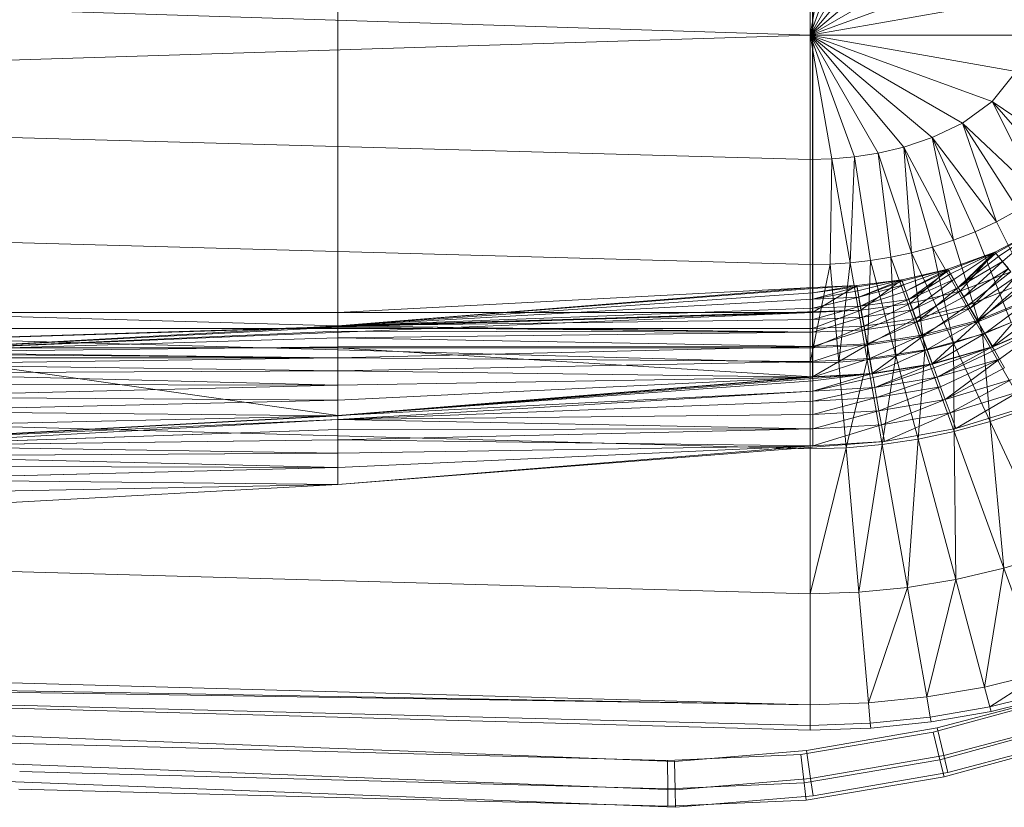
# Model space of a CAD drawing. Header units: metres. Extents: x 391.1 to 430.4, y 12.7 to 28.4.
# Tile 112 of 168: x 407.697 to 407.935, y 26.266 to 26.456. Entities that reach past the tile are written whole.
import ezdxf

# ---------------------------------------------------------------- set-up
doc = ezdxf.new("R2010")
doc.units = ezdxf.units.M
doc.layers.add('A-DETL-____-MBND', color=7, linetype='Continuous', lineweight=18)

# ---------------------------------------------------------------- blocks, each defined once
blk = doc.blocks.new('Family - Inodor PB-155487-02_PCI_P0')
at = {"layer": 'A-DETL-____-MBND', "color": 253, "true_color": 0xaaaaaa}
for p, q in [((0.39665, 0.26697), (0.39665, 0.13288)), ((0.39665, 0.26697), (0.39665, 0.13288)), ((0.39665, 0.13288), (0.39665, 0.26697)), ((0.39665, 0.13288), (0.39665, 0.26697)), ((0.51154, 0.26697), (0.51154, 0.13288)), ((0.51154, 0.13288), (0.51154, 0.26697)), ((0.5116, 0.13894), (0.5116, 0.2609)), ((0.5116, 0.13894), (0.5116, 0.2609)), ((0.51095, 0.19991), (0.51095, 0.22997)), ((0.51623, 0.22982), (0.51095, 0.19991)), ((0.52166, 0.22933), (0.51095, 0.19991)), ((0.52742, 0.22843), (0.51095, 0.19991)), ((0.53366, 0.22697), (0.51095, 0.19991)), ((0.54048, 0.22469), (0.51095, 0.19991)), ((0.54779, 0.22118), (0.51095, 0.19991)), ((0.51095, 0.19991), (0.00127, 0.2159)), ((0.55503, 0.21596), (0.51095, 0.19991)), ((0.5608, 0.2087), (0.51095, 0.19991)), ((0.51095, 0.19991), (0.00127, 0.18393)), ((0.56308, 0.19991), (0.51095, 0.19991)), ((0.5608, 0.19112), (0.51095, 0.19991)), ((0.55503, 0.18387), (0.51095, 0.19991)), ((0.51095, 0.19991), (0.51095, 0.16986)), ((0.54779, 0.17865), (0.51095, 0.19991)), ((0.54048, 0.17514), (0.51095, 0.19991)), ((0.53366, 0.17286), (0.51095, 0.19991)), ((0.52742, 0.17139), (0.51095, 0.19991)), ((0.52166, 0.1705), (0.51095, 0.19991)), ((0.51623, 0.17001), (0.51095, 0.19991)), ((0.5608, 0.19112), (0.55503, 0.18387)), ((0.51095, 0.16986), (0.00127, 0.18393)), ((0.55503, 0.18387), (0.54779, 0.17865)), ((0.57592, 0.16962), (0.55503, 0.18387)), ((0.55503, 0.18387), (0.56637, 0.16111)), ((0.5713, 0.16507), (0.55503, 0.18387)), ((0.54779, 0.17865), (0.54048, 0.17514)), ((0.56637, 0.16111), (0.54779, 0.17865)), ((0.54779, 0.17865), (0.55607, 0.1548)), ((0.56126, 0.1577), (0.54779, 0.17865)), ((0.54048, 0.17514), (0.53366, 0.17286)), ((0.55607, 0.1548), (0.54048, 0.17514)), ((0.54048, 0.17514), (0.54568, 0.15031)), ((0.55086, 0.15235), (0.54048, 0.17514)), ((0.53366, 0.17286), (0.52742, 0.17139)), ((0.54568, 0.15031), (0.53366, 0.17286)), ((0.53366, 0.17286), (0.53549, 0.14729)), ((0.54056, 0.14864), (0.53366, 0.17286)), ((0.51623, 0.17001), (0.51095, 0.16986)), ((0.51095, 0.16986), (0.51095, 0.14444)), ((0.51623, 0.17001), (0.5158, 0.14455)), ((0.52166, 0.1705), (0.51623, 0.17001)), ((0.52066, 0.14488), (0.51623, 0.17001)), ((0.52166, 0.1705), (0.52066, 0.14488)), ((0.52742, 0.17139), (0.52166, 0.1705)), ((0.52555, 0.14543), (0.52166, 0.1705)), ((0.53549, 0.14729), (0.52742, 0.17139)), ((0.52742, 0.17139), (0.53049, 0.14623)), ((0.51095, 0.14444), (0.00127, 0.15852)), ((0.56126, 0.1577), (0.55607, 0.1548)), ((0.55607, 0.1548), (0.55086, 0.15235)), ((0.56699, 0.15344), (0.55567, 0.14741)), ((0.55567, 0.14741), (0.56699, 0.15344)), ((0.55567, 0.14741), (0.56699, 0.15344)), ((0.55567, 0.14741), (0.56699, 0.15344)), ((0.55587, 0.14717), (0.56699, 0.15344)), ((0.55587, 0.14717), (0.56699, 0.15344)), ((0.55607, 0.1548), (0.56654, 0.13366)), ((0.5565, 0.14641), (0.56699, 0.15344)), ((0.5565, 0.14641), (0.56699, 0.15344)), ((0.55753, 0.14519), (0.56699, 0.15344)), ((0.55753, 0.14519), (0.56699, 0.15344)), ((0.54568, 0.15031), (0.54056, 0.14864)), ((0.55086, 0.15235), (0.54568, 0.15031)), ((0.54568, 0.15031), (0.55265, 0.12769)), ((0.55086, 0.15235), (0.55962, 0.13041)), ((0.54056, 0.14864), (0.53549, 0.14729)), ((0.55265, 0.12769), (0.54056, 0.14864)), ((0.54056, 0.14864), (0.54567, 0.12547)), ((0.52555, 0.14543), (0.52066, 0.14488)), ((0.52555, 0.14543), (0.52479, 0.12141)), ((0.53049, 0.14623), (0.52555, 0.14543)), ((0.53173, 0.12235), (0.52555, 0.14543)), ((0.53549, 0.14729), (0.53049, 0.14623)), ((0.53869, 0.1237), (0.53049, 0.14623)), ((0.53049, 0.14623), (0.53173, 0.12235)), ((0.54567, 0.12547), (0.53549, 0.14729)), ((0.53549, 0.14729), (0.53869, 0.1237)), ((0.55567, 0.14741), (0.54428, 0.14332)), ((0.54428, 0.14332), (0.55567, 0.14741)), ((0.54428, 0.14332), (0.55567, 0.14741)), ((0.54428, 0.14332), (0.55567, 0.14741)), ((0.54444, 0.14305), (0.55567, 0.14741)), ((0.54444, 0.14305), (0.55567, 0.14741)), ((0.54493, 0.1422), (0.55567, 0.14741)), ((0.54493, 0.1422), (0.55567, 0.14741)), ((0.54573, 0.14081), (0.55567, 0.14741)), ((0.54573, 0.14081), (0.55567, 0.14741)), ((0.54681, 0.13893), (0.55567, 0.14741)), ((0.54681, 0.13893), (0.55567, 0.14741)), ((0.55587, 0.14717), (0.54681, 0.13893)), ((0.54681, 0.13893), (0.55587, 0.14717)), ((0.5565, 0.14641), (0.54681, 0.13893)), ((0.54681, 0.13893), (0.5565, 0.14641)), ((0.54726, 0.13804), (0.55567, 0.14741)), ((0.54726, 0.13804), (0.55567, 0.14741)), ((0.55587, 0.14717), (0.55567, 0.14741)), ((0.55587, 0.14717), (0.55567, 0.14741)), ((0.55952, 0.14272), (0.55567, 0.14741)), ((0.55952, 0.14272), (0.55567, 0.14741)), ((0.5565, 0.14641), (0.55587, 0.14717)), ((0.5565, 0.14641), (0.55587, 0.14717)), ((0.55753, 0.14519), (0.5565, 0.14641)), ((0.55753, 0.14519), (0.5565, 0.14641)), ((0.5158, 0.14455), (0.51095, 0.14444)), ((0.5158, 0.14455), (0.51095, 0.12067)), ((0.51095, 0.12067), (0.51095, 0.14444)), ((0.52066, 0.14488), (0.5158, 0.14455)), ((0.51787, 0.12085), (0.5158, 0.14455)), ((0.52066, 0.14488), (0.51787, 0.12085)), ((0.52479, 0.12141), (0.52066, 0.14488)), ((0.53313, 0.14076), (0.54428, 0.14332)), ((0.53313, 0.14076), (0.54428, 0.14332)), ((0.53313, 0.14076), (0.54428, 0.14332)), ((0.53313, 0.14076), (0.54428, 0.14332)), ((0.53324, 0.14047), (0.54428, 0.14332)), ((0.53324, 0.14047), (0.54428, 0.14332)), ((0.53358, 0.13955), (0.54428, 0.14332)), ((0.53358, 0.13955), (0.54428, 0.14332)), ((0.53412, 0.13804), (0.54428, 0.14332)), ((0.53412, 0.13804), (0.54428, 0.14332)), ((0.54444, 0.14305), (0.53412, 0.13804)), ((0.53412, 0.13804), (0.54444, 0.14305)), ((0.53487, 0.136), (0.54444, 0.14305)), ((0.53487, 0.136), (0.54444, 0.14305)), ((0.53515, 0.13505), (0.54428, 0.14332)), ((0.53515, 0.13505), (0.54428, 0.14332)), ((0.54444, 0.14305), (0.54428, 0.14332)), ((0.54444, 0.14305), (0.54428, 0.14332)), ((0.54726, 0.13804), (0.54428, 0.14332)), ((0.54726, 0.13804), (0.54428, 0.14332)), ((0.54493, 0.1422), (0.54444, 0.14305)), ((0.54493, 0.1422), (0.54444, 0.14305)), ((0.55753, 0.14519), (0.54681, 0.13893)), ((0.54681, 0.13893), (0.55753, 0.14519)), ((0.54815, 0.13662), (0.55753, 0.14519)), ((0.54815, 0.13662), (0.55753, 0.14519)), ((0.55892, 0.14353), (0.54815, 0.13662)), ((0.54815, 0.13662), (0.55892, 0.14353)), ((0.5497, 0.13393), (0.55892, 0.14353)), ((0.5497, 0.13393), (0.55892, 0.14353)), ((0.55892, 0.14353), (0.55753, 0.14519)), ((0.55892, 0.14353), (0.55753, 0.14519)), ((0.53313, 0.14076), (0.52228, 0.13938)), ((0.52228, 0.13938), (0.53313, 0.14076)), ((0.52228, 0.13938), (0.53313, 0.14076)), ((0.52228, 0.13938), (0.53313, 0.14076)), ((0.52233, 0.13907), (0.53313, 0.14076)), ((0.52233, 0.13907), (0.53313, 0.14076)), ((0.5225, 0.13811), (0.53313, 0.14076)), ((0.5225, 0.13811), (0.53313, 0.14076)), ((0.52278, 0.13653), (0.53313, 0.14076)), ((0.52278, 0.13653), (0.53313, 0.14076)), ((0.52327, 0.1334), (0.53313, 0.14076)), ((0.52327, 0.1334), (0.53313, 0.14076)), ((0.53324, 0.14047), (0.53313, 0.14076)), ((0.53324, 0.14047), (0.53313, 0.14076)), ((0.53515, 0.13505), (0.53313, 0.14076)), ((0.53515, 0.13505), (0.53313, 0.14076)), ((0.54493, 0.1422), (0.53487, 0.136)), ((0.53487, 0.136), (0.54493, 0.1422)), ((0.54573, 0.14081), (0.53487, 0.136)), ((0.53487, 0.136), (0.54573, 0.14081)), ((0.53578, 0.13349), (0.54573, 0.14081)), ((0.53578, 0.13349), (0.54573, 0.14081)), ((0.54573, 0.14081), (0.54493, 0.1422)), ((0.54573, 0.14081), (0.54493, 0.1422)), ((0.54681, 0.13893), (0.54573, 0.14081)), ((0.54681, 0.13893), (0.54573, 0.14081)), ((0.54726, 0.13804), (0.55952, 0.14272)), ((0.54726, 0.13804), (0.55952, 0.14272)), ((0.55952, 0.14272), (0.54726, 0.13804)), ((0.54921, 0.13467), (0.55952, 0.14272)), ((0.54921, 0.13467), (0.55952, 0.14272)), ((0.56065, 0.14147), (0.5497, 0.13393)), ((0.5497, 0.13393), (0.56065, 0.14147)), ((0.55142, 0.13096), (0.56065, 0.14147)), ((0.55142, 0.13096), (0.56065, 0.14147)), ((0.39665, 0.13288), (0.5116, 0.13894)), ((0.5116, 0.13894), (0.39665, 0.1296)), ((0.39665, 0.13288), (0.5116, 0.13894)), ((0.39665, 0.1296), (0.5116, 0.13894)), ((0.39665, 0.1296), (0.5116, 0.13894)), ((0.39665, 0.13288), (0.5116, 0.13894)), ((0.39665, 0.13288), (0.5116, 0.13894)), ((0.5116, 0.13863), (0.39665, 0.1296)), ((0.39665, 0.1296), (0.5116, 0.13863)), ((0.51154, 0.13288), (0.52228, 0.13938)), ((0.51154, 0.13288), (0.52228, 0.13938)), ((0.5116, 0.13894), (0.51154, 0.13288)), ((0.51154, 0.13288), (0.5116, 0.13894)), ((0.51154, 0.13288), (0.5116, 0.13894)), ((0.5116, 0.13894), (0.52228, 0.13938)), ((0.5116, 0.13765), (0.52228, 0.13938)), ((0.5116, 0.13863), (0.52228, 0.13938)), ((0.5116, 0.13894), (0.52228, 0.13938)), ((0.5116, 0.13765), (0.52228, 0.13938)), ((0.5116, 0.13863), (0.52228, 0.13938)), ((0.5116, 0.13894), (0.52228, 0.13938)), ((0.5116, 0.13894), (0.52228, 0.13938)), ((0.52233, 0.13907), (0.5116, 0.13765)), ((0.5116, 0.13605), (0.52233, 0.13907)), ((0.5116, 0.13605), (0.52233, 0.13907)), ((0.5116, 0.13765), (0.52233, 0.13907)), ((0.5116, 0.13863), (0.5116, 0.13894)), ((0.5116, 0.13863), (0.5116, 0.13894)), ((0.5116, 0.13765), (0.5116, 0.13863)), ((0.5116, 0.13765), (0.5116, 0.13863)), ((0.52233, 0.13907), (0.52228, 0.13938)), ((0.52233, 0.13907), (0.52228, 0.13938)), ((0.52327, 0.1334), (0.52228, 0.13938)), ((0.52327, 0.1334), (0.52228, 0.13938)), ((0.5225, 0.13811), (0.52233, 0.13907)), ((0.5225, 0.13811), (0.52233, 0.13907)), ((0.53324, 0.14047), (0.52278, 0.13653)), ((0.52278, 0.13653), (0.53324, 0.14047)), ((0.53358, 0.13955), (0.52278, 0.13653)), ((0.52278, 0.13653), (0.53358, 0.13955)), ((0.52316, 0.13439), (0.53358, 0.13955)), ((0.52316, 0.13439), (0.53358, 0.13955)), ((0.53358, 0.13955), (0.53324, 0.14047)), ((0.53358, 0.13955), (0.53324, 0.14047)), ((0.53412, 0.13804), (0.53358, 0.13955)), ((0.53412, 0.13804), (0.53358, 0.13955)), ((0.54681, 0.13893), (0.53578, 0.13349)), ((0.53578, 0.13349), (0.54681, 0.13893)), ((0.53684, 0.13057), (0.54681, 0.13893)), ((0.53684, 0.13057), (0.54681, 0.13893)), ((0.54815, 0.13662), (0.54681, 0.13893)), ((0.54815, 0.13662), (0.54681, 0.13893)), ((0.56202, 0.13974), (0.54921, 0.13467)), ((0.54921, 0.13467), (0.56202, 0.13974)), ((0.56264, 0.1391), (0.55142, 0.13096)), ((0.55142, 0.13096), (0.56264, 0.1391)), ((0.55155, 0.13062), (0.56202, 0.13974)), ((0.55155, 0.13062), (0.56202, 0.13974)), ((0.5116, 0.13765), (0.39665, 0.1296)), ((0.39665, 0.1296), (0.5116, 0.13765)), ((0.5116, 0.13605), (0.39665, 0.1296)), ((0.39665, 0.1296), (0.5116, 0.13605)), ((0.5225, 0.13811), (0.5116, 0.13605)), ((0.5116, 0.13605), (0.5225, 0.13811)), ((0.5116, 0.13605), (0.5116, 0.13765)), ((0.5116, 0.13605), (0.5116, 0.13765)), ((0.52278, 0.13653), (0.5116, 0.13605)), ((0.5116, 0.13388), (0.52278, 0.13653)), ((0.5116, 0.13605), (0.52278, 0.13653)), ((0.5116, 0.13388), (0.52278, 0.13653)), ((0.5116, 0.13388), (0.5116, 0.13605)), ((0.5116, 0.13388), (0.5116, 0.13605)), ((0.52278, 0.13653), (0.5225, 0.13811)), ((0.52278, 0.13653), (0.5225, 0.13811)), ((0.52316, 0.13439), (0.52278, 0.13653)), ((0.52316, 0.13439), (0.52278, 0.13653)), ((0.53412, 0.13804), (0.52316, 0.13439)), ((0.52316, 0.13439), (0.53412, 0.13804)), ((0.53487, 0.136), (0.52316, 0.13439)), ((0.52316, 0.13439), (0.53487, 0.136)), ((0.52362, 0.13176), (0.53487, 0.136)), ((0.52362, 0.13176), (0.53487, 0.136)), ((0.53487, 0.136), (0.53412, 0.13804)), ((0.53487, 0.136), (0.53412, 0.13804)), ((0.53578, 0.13349), (0.53487, 0.136)), ((0.53578, 0.13349), (0.53487, 0.136)), ((0.53515, 0.13505), (0.54726, 0.13804)), ((0.53515, 0.13505), (0.54726, 0.13804)), ((0.54726, 0.13804), (0.53515, 0.13505)), ((0.53648, 0.13139), (0.54726, 0.13804)), ((0.53648, 0.13139), (0.54726, 0.13804)), ((0.54815, 0.13662), (0.53684, 0.13057)), ((0.53684, 0.13057), (0.54815, 0.13662)), ((0.54921, 0.13467), (0.54726, 0.13804)), ((0.54921, 0.13467), (0.54726, 0.13804)), ((0.5497, 0.13393), (0.54815, 0.13662)), ((0.5497, 0.13393), (0.54815, 0.13662)), ((0.56484, 0.13647), (0.55142, 0.13096)), ((0.55142, 0.13096), (0.56484, 0.13647)), ((0.56503, 0.13616), (0.55155, 0.13062)), ((0.55155, 0.13062), (0.56503, 0.13616)), ((0.55325, 0.12779), (0.56484, 0.13647)), ((0.55325, 0.12779), (0.56484, 0.13647)), ((0.55504, 0.12458), (0.56503, 0.13616)), ((0.55504, 0.12458), (0.56503, 0.13616)), ((0.51095, 0.12067), (0.00127, 0.13475)), ((0.5116, 0.13388), (0.39665, 0.1296)), ((0.39665, 0.1296), (0.5116, 0.13388)), ((0.52316, 0.13439), (0.5116, 0.13388)), ((0.5116, 0.1312), (0.52316, 0.13439)), ((0.5116, 0.13388), (0.52316, 0.13439)), ((0.5116, 0.1312), (0.52316, 0.13439)), ((0.5116, 0.1312), (0.5116, 0.13388)), ((0.5116, 0.1312), (0.5116, 0.13388)), ((0.52362, 0.13176), (0.52316, 0.13439)), ((0.52362, 0.13176), (0.52316, 0.13439)), ((0.52327, 0.1334), (0.53515, 0.13505)), ((0.52327, 0.1334), (0.53515, 0.13505)), ((0.53515, 0.13505), (0.52327, 0.1334)), ((0.53578, 0.13349), (0.52362, 0.13176)), ((0.52362, 0.13176), (0.53578, 0.13349)), ((0.52395, 0.12956), (0.53515, 0.13505)), ((0.52395, 0.12956), (0.53515, 0.13505)), ((0.52416, 0.1287), (0.53578, 0.13349)), ((0.52416, 0.1287), (0.53578, 0.13349)), ((0.53648, 0.13139), (0.53515, 0.13505)), ((0.53648, 0.13139), (0.53515, 0.13505)), ((0.53684, 0.13057), (0.53578, 0.13349)), ((0.53684, 0.13057), (0.53578, 0.13349)), ((0.54921, 0.13467), (0.53648, 0.13139)), ((0.53648, 0.13139), (0.54921, 0.13467)), ((0.5497, 0.13393), (0.53684, 0.13057)), ((0.53684, 0.13057), (0.5497, 0.13393)), ((0.53802, 0.12735), (0.5497, 0.13393)), ((0.53802, 0.12735), (0.5497, 0.13393)), ((0.53808, 0.127), (0.54921, 0.13467)), ((0.53808, 0.127), (0.54921, 0.13467)), ((0.55155, 0.13062), (0.54921, 0.13467)), ((0.55155, 0.13062), (0.54921, 0.13467)), ((0.55142, 0.13096), (0.5497, 0.13393)), ((0.55142, 0.13096), (0.5497, 0.13393)), ((0.5672, 0.13367), (0.55325, 0.12779)), ((0.55325, 0.12779), (0.5672, 0.13367)), ((0.55513, 0.12452), (0.5672, 0.13367)), ((0.55513, 0.12452), (0.5672, 0.13367)), ((0.52327, 0.1334), (0.00127, 0.11723)), ((0.00187, 0.11726), (0.52327, 0.1334)), ((0.00187, 0.11726), (0.52327, 0.1334)), ((0.00187, 0.11726), (0.51154, 0.13288)), ((0.00187, 0.11726), (0.51154, 0.13288)), ((0.28176, 0.13288), (0.39665, 0.13288)), ((0.39665, 0.13288), (0.28176, 0.13288)), ((0.39665, 0.13288), (0.28176, 0.13288)), ((0.39665, 0.1296), (0.28176, 0.13288)), ((0.39665, 0.13288), (0.28176, 0.13288)), ((0.39665, 0.1296), (0.28176, 0.13288)), ((0.28176, 0.12326), (0.51154, 0.13288)), ((0.28176, 0.12326), (0.51154, 0.13288)), ((0.39665, 0.1296), (0.39665, 0.13288)), ((0.51154, 0.13288), (0.39665, 0.13288)), ((0.51154, 0.13288), (0.39665, 0.13288)), ((0.39665, 0.13288), (0.39665, 0.12899)), ((0.51154, 0.13288), (0.39665, 0.13288)), ((0.39665, 0.12899), (0.39665, 0.13288)), ((0.51154, 0.13288), (0.39665, 0.13288)), ((0.51154, 0.13288), (0.39665, 0.1296)), ((0.51154, 0.13288), (0.39665, 0.13288)), ((0.39665, 0.1296), (0.51154, 0.13288)), ((0.5116, 0.1312), (0.39665, 0.1296)), ((0.39665, 0.1296), (0.5116, 0.1312)), ((0.51154, 0.13288), (0.52327, 0.1334)), ((0.51154, 0.12899), (0.52327, 0.1334)), ((0.51154, 0.13288), (0.52327, 0.1334)), ((0.51154, 0.12899), (0.52327, 0.1334)), ((0.52327, 0.1334), (0.51154, 0.13288)), ((0.51154, 0.13288), (0.52327, 0.1334)), ((0.51154, 0.12899), (0.51154, 0.13288)), ((0.51154, 0.13288), (0.51154, 0.12899)), ((0.52362, 0.13176), (0.5116, 0.1312)), ((0.5116, 0.1281), (0.52362, 0.13176)), ((0.5116, 0.1312), (0.52362, 0.13176)), ((0.5116, 0.1281), (0.52362, 0.13176)), ((0.5116, 0.1281), (0.5116, 0.1312)), ((0.5116, 0.1281), (0.5116, 0.1312)), ((0.52395, 0.12956), (0.52327, 0.1334)), ((0.52395, 0.12956), (0.52327, 0.1334)), ((0.52416, 0.1287), (0.52362, 0.13176)), ((0.52416, 0.1287), (0.52362, 0.13176)), ((0.53648, 0.13139), (0.52395, 0.12956)), ((0.52395, 0.12956), (0.53648, 0.13139)), ((0.52476, 0.12496), (0.53648, 0.13139)), ((0.52476, 0.12496), (0.53648, 0.13139)), ((0.53808, 0.127), (0.53648, 0.13139)), ((0.53808, 0.127), (0.53648, 0.13139)), ((0.28176, 0.12326), (0.39665, 0.1296)), ((0.28176, 0.12326), (0.39665, 0.1296)), ((0.39665, 0.1296), (0.28176, 0.12326)), ((0.28176, 0.12326), (0.39665, 0.1296)), ((0.39665, 0.12929), (0.28176, 0.12326)), ((0.28176, 0.12326), (0.39665, 0.12929)), ((0.28176, 0.12899), (0.39665, 0.12899)), ((0.39665, 0.12899), (0.28176, 0.12899)), ((0.5116, 0.1281), (0.39665, 0.1296)), ((0.5116, 0.1281), (0.39665, 0.1296)), ((0.39665, 0.12929), (0.39665, 0.1296)), ((0.39665, 0.12929), (0.39665, 0.1296)), ((0.5116, 0.1281), (0.39665, 0.12929)), ((0.5116, 0.1281), (0.39665, 0.12929)), ((0.39665, 0.12831), (0.39665, 0.12929)), ((0.39665, 0.12831), (0.39665, 0.12929)), ((0.39665, 0.12899), (0.51154, 0.12899)), ((0.39665, 0.12899), (0.39665, 0.12431)), ((0.51154, 0.12899), (0.39665, 0.12899)), ((0.39665, 0.12431), (0.39665, 0.12899)), ((0.52395, 0.12956), (0.51154, 0.12899)), ((0.51154, 0.12431), (0.52395, 0.12956)), ((0.51154, 0.12899), (0.52395, 0.12956)), ((0.51154, 0.12431), (0.52395, 0.12956)), ((0.51154, 0.12431), (0.51154, 0.12899)), ((0.51154, 0.12899), (0.51154, 0.12431)), ((0.52416, 0.1287), (0.5116, 0.1281)), ((0.5116, 0.12467), (0.52416, 0.1287)), ((0.5116, 0.1281), (0.52416, 0.1287)), ((0.5116, 0.12467), (0.52416, 0.1287)), ((0.52476, 0.12496), (0.52395, 0.12956)), ((0.52476, 0.12496), (0.52395, 0.12956)), ((0.53684, 0.13057), (0.52416, 0.1287)), ((0.52416, 0.1287), (0.53684, 0.13057)), ((0.52475, 0.12532), (0.52416, 0.1287)), ((0.52475, 0.12532), (0.52416, 0.1287)), ((0.52475, 0.12532), (0.53684, 0.13057)), ((0.52475, 0.12532), (0.53684, 0.13057)), ((0.53802, 0.12735), (0.53684, 0.13057)), ((0.53802, 0.12735), (0.53684, 0.13057)), ((0.55142, 0.13096), (0.53802, 0.12735)), ((0.53802, 0.12735), (0.55142, 0.13096)), ((0.55155, 0.13062), (0.53808, 0.127)), ((0.53808, 0.127), (0.55155, 0.13062)), ((0.53927, 0.12391), (0.55142, 0.13096)), ((0.53927, 0.12391), (0.55142, 0.13096)), ((0.54047, 0.12044), (0.55155, 0.13062)), ((0.54047, 0.12044), (0.55155, 0.13062)), ((0.55325, 0.12779), (0.55142, 0.13096)), ((0.55325, 0.12779), (0.55142, 0.13096)), ((0.55504, 0.12458), (0.55155, 0.13062)), ((0.55504, 0.12458), (0.55155, 0.13062)), ((0.55962, 0.13041), (0.55265, 0.12769)), ((0.56951, 0.13081), (0.55504, 0.12458)), ((0.55504, 0.12458), (0.56951, 0.13081)), ((0.56962, 0.13078), (0.55513, 0.12452)), ((0.55558, 0.12374), (0.56951, 0.13081)), ((0.55558, 0.12374), (0.56951, 0.13081)), ((0.55681, 0.12161), (0.56951, 0.13081)), ((0.55681, 0.12161), (0.56951, 0.13081)), ((0.39665, 0.12831), (0.28176, 0.12326)), ((0.28176, 0.12326), (0.39665, 0.12831)), ((0.39665, 0.12671), (0.28176, 0.12326)), ((0.28176, 0.12326), (0.39665, 0.12671)), ((0.5116, 0.1281), (0.39665, 0.12831)), ((0.5116, 0.1281), (0.39665, 0.12831)), ((0.39665, 0.12671), (0.39665, 0.12831)), ((0.39665, 0.12671), (0.39665, 0.12831)), ((0.5116, 0.1281), (0.39665, 0.12671)), ((0.39665, 0.12671), (0.5116, 0.1281)), ((0.5116, 0.12467), (0.39665, 0.12671)), ((0.5116, 0.12467), (0.39665, 0.12671)), ((0.39665, 0.12454), (0.39665, 0.12671)), ((0.39665, 0.12454), (0.39665, 0.12671)), ((0.5116, 0.12467), (0.5116, 0.1281)), ((0.5116, 0.12467), (0.5116, 0.1281)), ((0.53802, 0.12735), (0.52475, 0.12532)), ((0.52475, 0.12532), (0.53802, 0.12735)), ((0.53808, 0.127), (0.52476, 0.12496)), ((0.52476, 0.12496), (0.53808, 0.127)), ((0.52539, 0.12172), (0.53802, 0.12735)), ((0.52539, 0.12172), (0.53802, 0.12735)), ((0.52597, 0.11809), (0.53808, 0.127)), ((0.52597, 0.11809), (0.53808, 0.127)), ((0.53927, 0.12391), (0.53802, 0.12735)), ((0.53927, 0.12391), (0.53802, 0.12735)), ((0.54047, 0.12044), (0.53808, 0.127)), ((0.54047, 0.12044), (0.53808, 0.127)), ((0.55325, 0.12779), (0.53927, 0.12391)), ((0.53927, 0.12391), (0.55325, 0.12779)), ((0.54056, 0.12037), (0.55325, 0.12779)), ((0.54056, 0.12037), (0.55325, 0.12779)), ((0.55265, 0.12769), (0.54567, 0.12547)), ((0.56314, 0.10952), (0.55265, 0.12769)), ((0.55265, 0.12769), (0.55451, 0.1065)), ((0.55513, 0.12452), (0.55325, 0.12779)), ((0.55513, 0.12452), (0.55325, 0.12779)), ((0.39665, 0.12454), (0.28176, 0.12326)), ((0.28176, 0.12326), (0.39665, 0.12454)), ((0.28176, 0.12431), (0.39665, 0.12431)), ((0.39665, 0.12431), (0.28176, 0.12431)), ((0.39665, 0.10799), (0.28176, 0.12431)), ((0.39665, 0.10799), (0.28176, 0.12431)), ((0.5116, 0.12467), (0.39665, 0.12454)), ((0.39665, 0.12186), (0.5116, 0.12467)), ((0.39665, 0.12454), (0.5116, 0.12467)), ((0.39665, 0.12186), (0.5116, 0.12467)), ((0.39665, 0.12186), (0.39665, 0.12454)), ((0.39665, 0.12186), (0.39665, 0.12454)), ((0.39665, 0.12431), (0.51154, 0.12431)), ((0.39665, 0.12431), (0.39665, 0.10799)), ((0.51154, 0.12431), (0.39665, 0.12431)), ((0.51154, 0.11733), (0.39665, 0.12431)), ((0.51154, 0.11733), (0.39665, 0.12431)), ((0.39665, 0.10799), (0.39665, 0.12431)), ((0.52476, 0.12496), (0.51154, 0.12431)), ((0.51154, 0.11733), (0.52476, 0.12496)), ((0.51154, 0.12431), (0.52476, 0.12496)), ((0.51154, 0.11733), (0.52476, 0.12496)), ((0.51154, 0.11733), (0.51154, 0.12431)), ((0.51154, 0.12431), (0.51154, 0.11733)), ((0.52475, 0.12532), (0.5116, 0.12467)), ((0.5116, 0.12101), (0.52475, 0.12532)), ((0.5116, 0.12467), (0.52475, 0.12532)), ((0.5116, 0.12101), (0.52475, 0.12532)), ((0.5116, 0.12101), (0.5116, 0.12467)), ((0.5116, 0.12101), (0.5116, 0.12467)), ((0.52539, 0.12172), (0.52475, 0.12532)), ((0.52539, 0.12172), (0.52475, 0.12532)), ((0.52597, 0.11809), (0.52476, 0.12496)), ((0.52597, 0.11809), (0.52476, 0.12496)), ((0.53927, 0.12391), (0.52539, 0.12172)), ((0.52539, 0.12172), (0.53927, 0.12391)), ((0.52605, 0.11801), (0.53927, 0.12391)), ((0.52605, 0.11801), (0.53927, 0.12391)), ((0.54567, 0.12547), (0.53869, 0.1237)), ((0.54056, 0.12037), (0.53927, 0.12391)), ((0.54056, 0.12037), (0.53927, 0.12391)), ((0.55504, 0.12458), (0.54047, 0.12044)), ((0.54047, 0.12044), (0.55504, 0.12458)), ((0.55513, 0.12452), (0.54056, 0.12037)), ((0.54086, 0.11952), (0.55504, 0.12458)), ((0.54086, 0.11952), (0.55504, 0.12458)), ((0.5417, 0.11721), (0.55504, 0.12458)), ((0.5417, 0.11721), (0.55504, 0.12458)), ((0.55451, 0.1065), (0.54567, 0.12547)), ((0.54567, 0.12547), (0.54583, 0.10408)), ((0.55558, 0.12374), (0.55504, 0.12458)), ((0.55558, 0.12374), (0.55504, 0.12458)), ((0.39665, 0.12186), (0.28176, 0.12326)), ((0.39665, 0.12186), (0.28176, 0.12326)), ((0.39665, 0.12186), (0.28176, 0.12295)), ((0.39665, 0.12186), (0.28176, 0.12295)), ((0.39665, 0.12186), (0.28176, 0.12197)), ((0.39665, 0.12186), (0.28176, 0.12197)), ((0.39665, 0.12186), (0.28176, 0.12037)), ((0.28176, 0.12037), (0.39665, 0.12186)), ((0.5116, 0.12101), (0.39665, 0.12186)), ((0.5116, 0.12101), (0.39665, 0.12186)), ((0.39665, 0.11876), (0.39665, 0.12186)), ((0.39665, 0.11876), (0.39665, 0.12186)), ((0.52539, 0.12172), (0.5116, 0.12101)), ((0.5116, 0.11724), (0.52539, 0.12172)), ((0.5116, 0.12101), (0.52539, 0.12172)), ((0.5116, 0.11724), (0.52539, 0.12172)), ((0.53173, 0.12235), (0.52479, 0.12141)), ((0.52605, 0.11801), (0.52539, 0.12172)), ((0.52605, 0.11801), (0.52539, 0.12172)), ((0.53173, 0.12235), (0.5284, 0.10094)), ((0.53869, 0.1237), (0.53173, 0.12235)), ((0.53712, 0.10224), (0.53173, 0.12235)), ((0.53869, 0.1237), (0.53712, 0.10224)), ((0.54583, 0.10408), (0.53869, 0.1237)), ((0.55558, 0.12374), (0.5417, 0.11721)), ((0.5417, 0.11721), (0.55558, 0.12374)), ((0.55681, 0.12161), (0.5417, 0.11721)), ((0.5417, 0.11721), (0.55681, 0.12161)), ((0.54253, 0.11492), (0.55681, 0.12161)), ((0.54253, 0.11492), (0.55681, 0.12161)), ((0.54366, 0.11184), (0.55681, 0.12161)), ((0.54366, 0.11184), (0.55681, 0.12161)), ((0.55681, 0.12161), (0.55558, 0.12374)), ((0.55681, 0.12161), (0.55558, 0.12374)), ((0.55803, 0.1195), (0.55681, 0.12161)), ((0.55803, 0.1195), (0.55681, 0.12161)), ((0.39665, 0.11876), (0.28176, 0.12037)), ((0.39665, 0.11876), (0.28176, 0.12037)), ((0.5116, 0.12101), (0.39665, 0.11876)), ((0.39665, 0.11876), (0.5116, 0.12101)), ((0.51787, 0.12085), (0.51095, 0.12067)), ((0.51095, 0.09991), (0.51095, 0.12067)), ((0.5116, 0.11724), (0.5116, 0.12101)), ((0.5116, 0.11724), (0.5116, 0.12101)), ((0.52479, 0.12141), (0.51787, 0.12085)), ((0.51968, 0.10017), (0.51787, 0.12085)), ((0.52479, 0.12141), (0.51968, 0.10017)), ((0.5284, 0.10094), (0.52479, 0.12141)), ((0.54047, 0.12044), (0.52597, 0.11809)), ((0.52597, 0.11809), (0.54047, 0.12044)), ((0.54056, 0.12037), (0.52605, 0.11801)), ((0.5262, 0.11712), (0.54047, 0.12044)), ((0.5262, 0.11712), (0.54047, 0.12044)), ((0.52662, 0.1147), (0.54047, 0.12044)), ((0.52662, 0.1147), (0.54047, 0.12044)), ((0.54086, 0.11952), (0.52662, 0.1147)), ((0.52662, 0.1147), (0.54086, 0.11952)), ((0.54086, 0.11952), (0.54047, 0.12044)), ((0.54086, 0.11952), (0.54047, 0.12044)), ((0.5417, 0.11721), (0.54086, 0.11952)), ((0.5417, 0.11721), (0.54086, 0.11952)), ((0.55803, 0.1195), (0.54366, 0.11184)), ((0.54366, 0.11184), (0.55803, 0.1195)), ((0.39665, 0.11876), (0.28176, 0.11819)), ((0.28176, 0.11819), (0.39665, 0.11876)), ((0.39665, 0.11533), (0.28176, 0.11819)), ((0.39665, 0.11533), (0.28176, 0.11819)), ((0.5116, 0.11724), (0.39665, 0.11876)), ((0.39665, 0.11533), (0.39665, 0.11876)), ((0.5116, 0.11724), (0.39665, 0.11876)), ((0.39665, 0.11533), (0.39665, 0.11876)), ((0.39665, 0.1079), (0.52605, 0.11801)), ((0.51154, 0.11733), (0.39665, 0.10799)), ((0.39665, 0.10799), (0.51154, 0.11733)), ((0.5116, 0.11724), (0.39665, 0.11533)), ((0.39665, 0.1079), (0.5116, 0.11724)), ((0.39665, 0.11167), (0.5116, 0.11724)), ((0.39665, 0.11533), (0.5116, 0.11724)), ((0.39665, 0.1079), (0.5116, 0.11724)), ((0.39665, 0.11167), (0.5116, 0.11724)), ((0.52597, 0.11809), (0.51154, 0.11733)), ((0.51154, 0.11733), (0.52597, 0.11809)), ((0.5116, 0.11634), (0.51154, 0.11733)), ((0.5116, 0.11634), (0.51154, 0.11733)), ((0.5116, 0.11634), (0.52597, 0.11809)), ((0.5116, 0.11388), (0.52597, 0.11809)), ((0.5116, 0.11388), (0.52597, 0.11809)), ((0.5116, 0.11634), (0.52597, 0.11809)), ((0.52605, 0.11801), (0.5116, 0.11724)), ((0.5116, 0.11724), (0.52605, 0.11801)), ((0.5262, 0.11712), (0.5116, 0.11388)), ((0.5116, 0.11388), (0.5262, 0.11712)), ((0.5262, 0.11712), (0.52597, 0.11809)), ((0.5262, 0.11712), (0.52597, 0.11809)), ((0.52662, 0.1147), (0.5262, 0.11712)), ((0.52662, 0.1147), (0.5262, 0.11712)), ((0.5417, 0.11721), (0.52662, 0.1147)), ((0.52662, 0.1147), (0.5417, 0.11721)), ((0.52705, 0.1123), (0.5417, 0.11721)), ((0.52705, 0.1123), (0.5417, 0.11721)), ((0.54253, 0.11492), (0.5417, 0.11721)), ((0.54253, 0.11492), (0.5417, 0.11721)), ((0.39665, 0.11533), (0.28176, 0.11552)), ((0.39665, 0.11533), (0.28176, 0.11552)), ((0.39665, 0.11533), (0.28176, 0.11242)), ((0.28176, 0.11242), (0.39665, 0.11533)), ((0.5116, 0.11634), (0.39665, 0.10799)), ((0.39665, 0.10799), (0.5116, 0.11634)), ((0.39665, 0.11167), (0.39665, 0.11533)), ((0.39665, 0.11167), (0.39665, 0.11533)), ((0.5116, 0.11388), (0.5116, 0.11634)), ((0.5116, 0.11388), (0.5116, 0.11634)), ((0.52662, 0.1147), (0.5116, 0.11388)), ((0.5116, 0.11145), (0.52662, 0.1147)), ((0.5116, 0.11388), (0.52662, 0.1147)), ((0.5116, 0.11145), (0.52662, 0.1147)), ((0.52705, 0.1123), (0.52662, 0.1147)), ((0.52705, 0.1123), (0.52662, 0.1147)), ((0.54253, 0.11492), (0.52705, 0.1123)), ((0.52705, 0.1123), (0.54253, 0.11492)), ((0.52762, 0.10907), (0.54253, 0.11492)), ((0.52762, 0.10907), (0.54253, 0.11492)), ((0.54366, 0.11184), (0.54253, 0.11492)), ((0.54366, 0.11184), (0.54253, 0.11492)), ((0.55967, 0.11666), (0.54366, 0.11184)), ((0.54366, 0.11184), (0.55967, 0.11666)), ((0.54482, 0.10863), (0.55967, 0.11666)), ((0.54482, 0.10863), (0.55967, 0.11666)), ((0.51095, 0.09991), (0.00127, 0.11399)), ((0.39665, 0.11167), (0.28176, 0.11242)), ((0.39665, 0.11167), (0.28176, 0.11242)), ((0.5116, 0.11388), (0.39665, 0.10799)), ((0.39665, 0.10799), (0.5116, 0.11388)), ((0.3967, 0.10699), (0.5116, 0.11388)), ((0.3967, 0.10699), (0.5116, 0.11388)), ((0.5116, 0.11145), (0.5116, 0.11388)), ((0.5116, 0.11145), (0.5116, 0.11388)), ((0.52705, 0.1123), (0.5116, 0.11145)), ((0.5116, 0.10817), (0.52705, 0.1123)), ((0.5116, 0.11145), (0.52705, 0.1123)), ((0.5116, 0.10817), (0.52705, 0.1123)), ((0.52762, 0.10907), (0.52705, 0.1123)), ((0.52762, 0.10907), (0.52705, 0.1123)), ((0.56138, 0.1137), (0.54482, 0.10863)), ((0.54482, 0.10863), (0.56138, 0.1137)), ((0.54623, 0.10478), (0.56138, 0.1137)), ((0.54623, 0.10478), (0.56138, 0.1137)), ((0.39665, 0.11167), (0.28176, 0.10898)), ((0.28176, 0.10898), (0.39665, 0.11167)), ((0.39665, 0.1079), (0.39665, 0.11167)), ((0.39665, 0.1079), (0.39665, 0.11167)), ((0.5116, 0.11145), (0.3967, 0.10699)), ((0.3967, 0.10699), (0.5116, 0.11145)), ((0.5116, 0.10817), (0.5116, 0.11145)), ((0.5116, 0.10817), (0.5116, 0.11145)), ((0.54366, 0.11184), (0.52762, 0.10907)), ((0.52762, 0.10907), (0.54366, 0.11184)), ((0.52821, 0.1057), (0.54366, 0.11184)), ((0.52821, 0.1057), (0.54366, 0.11184)), ((0.54482, 0.10863), (0.54366, 0.11184)), ((0.54482, 0.10863), (0.54366, 0.11184)), ((0.56343, 0.11016), (0.54623, 0.10478)), ((0.39665, 0.10799), (0.28175, 0.10165)), ((0.28175, 0.10165), (0.39665, 0.10799)), ((0.39665, 0.1079), (0.28176, 0.10898)), ((0.39665, 0.1079), (0.28176, 0.10898)), ((0.39665, 0.1079), (0.28176, 0.10533)), ((0.28176, 0.10156), (0.39665, 0.1079)), ((0.28176, 0.10533), (0.39665, 0.1079)), ((0.3967, 0.10699), (0.39665, 0.10799)), ((0.3967, 0.10699), (0.39665, 0.10799)), ((0.5116, 0.10817), (0.3967, 0.10699)), ((0.3967, 0.10699), (0.5116, 0.10817)), ((0.52762, 0.10907), (0.5116, 0.10817)), ((0.5116, 0.10475), (0.52762, 0.10907)), ((0.5116, 0.10817), (0.52762, 0.10907)), ((0.5116, 0.10475), (0.52762, 0.10907)), ((0.5116, 0.10475), (0.5116, 0.10817)), ((0.5116, 0.10475), (0.5116, 0.10817)), ((0.52821, 0.1057), (0.52762, 0.10907)), ((0.52821, 0.1057), (0.52762, 0.10907)), ((0.54482, 0.10863), (0.52821, 0.1057)), ((0.52821, 0.1057), (0.54482, 0.10863)), ((0.52893, 0.10167), (0.54482, 0.10863)), ((0.52893, 0.10167), (0.54482, 0.10863)), ((0.54623, 0.10478), (0.54482, 0.10863)), ((0.54623, 0.10478), (0.54482, 0.10863)), ((0.56314, 0.10952), (0.55451, 0.1065)), ((0.3967, 0.10699), (0.28175, 0.10165)), ((0.28175, 0.10165), (0.3967, 0.10699)), ((0.28181, 0.10065), (0.3967, 0.10699)), ((0.28181, 0.10065), (0.3967, 0.10699)), ((0.5116, 0.10475), (0.3967, 0.10699)), ((0.5116, 0.10475), (0.3967, 0.10699)), ((0.3967, 0.10454), (0.3967, 0.10699)), ((0.3967, 0.10454), (0.3967, 0.10699)), ((0.52821, 0.1057), (0.5116, 0.10475)), ((0.5116, 0.10065), (0.52821, 0.1057)), ((0.5116, 0.10475), (0.52821, 0.1057)), ((0.5116, 0.10065), (0.52821, 0.1057)), ((0.52893, 0.10167), (0.52821, 0.1057)), ((0.52893, 0.10167), (0.52821, 0.1057)), ((0.55451, 0.1065), (0.54583, 0.10408)), ((0.5694, 0.07457), (0.55451, 0.1065)), ((0.55451, 0.1065), (0.55786, 0.07104)), ((0.3967, 0.10454), (0.28181, 0.10065)), ((0.28181, 0.10065), (0.3967, 0.10454)), ((0.5116, 0.10475), (0.3967, 0.10454)), ((0.3967, 0.1021), (0.5116, 0.10475)), ((0.3967, 0.10454), (0.5116, 0.10475)), ((0.3967, 0.1021), (0.5116, 0.10475)), ((0.3967, 0.1021), (0.3967, 0.10454)), ((0.3967, 0.1021), (0.3967, 0.10454)), ((0.5116, 0.10065), (0.5116, 0.10475)), ((0.5116, 0.10065), (0.5116, 0.10475)), ((0.54623, 0.10478), (0.52893, 0.10167)), ((0.54583, 0.10408), (0.53712, 0.10224)), ((0.55786, 0.07104), (0.54583, 0.10408)), ((0.54583, 0.10408), (0.54621, 0.06833)), ((0.3967, 0.1021), (0.28181, 0.10065)), ((0.28181, 0.10065), (0.3967, 0.1021)), ((0.3967, 0.09882), (0.28181, 0.10065)), ((0.3967, 0.09882), (0.28181, 0.10065)), ((0.5116, 0.10065), (0.3967, 0.1021)), ((0.5116, 0.10065), (0.3967, 0.1021)), ((0.3967, 0.09882), (0.3967, 0.1021)), ((0.3967, 0.09882), (0.3967, 0.1021)), ((0.5116, 0.10065), (0.3967, 0.09882)), ((0.3967, 0.0954), (0.5116, 0.10065)), ((0.3967, 0.09882), (0.5116, 0.10065)), ((0.3967, 0.0954), (0.5116, 0.10065)), ((0.39671, 0.09131), (0.52893, 0.10167)), ((0.39671, 0.09131), (0.5116, 0.10065)), ((0.39671, 0.09131), (0.5116, 0.10065)), ((0.51968, 0.10017), (0.51095, 0.09991)), ((0.51968, 0.10017), (0.51095, 0.06488)), ((0.52893, 0.10167), (0.5116, 0.10065)), ((0.5116, 0.10065), (0.52893, 0.10167)), ((0.5284, 0.10094), (0.51968, 0.10017)), ((0.52273, 0.06526), (0.51968, 0.10017)), ((0.5284, 0.10094), (0.52273, 0.06526)), ((0.53712, 0.10224), (0.5284, 0.10094)), ((0.53449, 0.06641), (0.5284, 0.10094)), ((0.53712, 0.10224), (0.53449, 0.06641)), ((0.54621, 0.06833), (0.53712, 0.10224)), ((0.3967, 0.09882), (0.28181, 0.0982)), ((0.28181, 0.0982), (0.3967, 0.09882)), ((0.3967, 0.0954), (0.28181, 0.0982)), ((0.3967, 0.0954), (0.28181, 0.0982)), ((0.3967, 0.0954), (0.3967, 0.09882)), ((0.3967, 0.0954), (0.3967, 0.09882)), ((0.51095, 0.06488), (0.51095, 0.09991)), ((0.3967, 0.0954), (0.28181, 0.09576)), ((0.3967, 0.0954), (0.28181, 0.09576)), ((0.3967, 0.0954), (0.28181, 0.09248)), ((0.28181, 0.09248), (0.3967, 0.0954)), ((0.39671, 0.09131), (0.3967, 0.0954)), ((0.39671, 0.09131), (0.3967, 0.0954)), ((0.39671, 0.09131), (0.28181, 0.09248)), ((0.39671, 0.09131), (0.28181, 0.09248)), ((0.39671, 0.09131), (0.28181, 0.08906)), ((0.28181, 0.08497), (0.39671, 0.09131)), ((0.28181, 0.08906), (0.39671, 0.09131)), ((0.51095, 0.06488), (0.00127, 0.07896)), ((0.5694, 0.07457), (0.55786, 0.07104)), ((0.55786, 0.07104), (0.54621, 0.06833)), ((0.55786, 0.07104), (0.55318, 0.04232)), ((0.56708, 0.04571), (0.55786, 0.07104)), ((0.54621, 0.06833), (0.53449, 0.06641)), ((0.54621, 0.06833), (0.53917, 0.03991)), ((0.55318, 0.04232), (0.54621, 0.06833)), ((0.52273, 0.06526), (0.51095, 0.06488)), ((0.51095, 0.03799), (0.51095, 0.06488)), ((0.53449, 0.06641), (0.52273, 0.06526)), ((0.52508, 0.03847), (0.52273, 0.06526)), ((0.53449, 0.06641), (0.52508, 0.03847)), ((0.53917, 0.03991), (0.53449, 0.06641)), ((0.51095, 0.03799), (0.00127, 0.05207)), ((0.51095, 0.03799), (0.00127, 0.04712)), ((0.51095, 0.03799), (0.00127, 0.04594)), ((0.51095, 0.03305), (0.00127, 0.04594)), ((0.51095, 0.03186), (0.00127, 0.04594)), ((0.56708, 0.04571), (0.55318, 0.04232)), ((0.56708, 0.04571), (0.55446, 0.03754)), ((0.55318, 0.04232), (0.53917, 0.03991)), ((0.54169, 0.03244), (0.57262, 0.04061)), ((0.54169, 0.03244), (0.57262, 0.04061)), ((0.54169, 0.03244), (0.57262, 0.04061)), ((0.57262, 0.04061), (0.54169, 0.03244)), ((0.55446, 0.03754), (0.55318, 0.04232)), ((0.56877, 0.04106), (0.55446, 0.03754)), ((0.52508, 0.03847), (0.51095, 0.03799)), ((0.53917, 0.03991), (0.52508, 0.03847)), ((0.52551, 0.03354), (0.52508, 0.03847)), ((0.54002, 0.03504), (0.53917, 0.03991)), ((0.54073, 0.03138), (0.57194, 0.03989)), ((0.54073, 0.03138), (0.57194, 0.03989)), ((0.56917, 0.03995), (0.55477, 0.03639)), ((0.00056, 0.03582), (0.31998, 0.0287)), ((0.00056, 0.03582), (0.31998, 0.0287)), ((0.51095, 0.03799), (0.51095, 0.03305)), ((0.55446, 0.03754), (0.54002, 0.03504)), ((0.55477, 0.03639), (0.54023, 0.03387)), ((0.55477, 0.03639), (0.55446, 0.03754)), ((0.52551, 0.03354), (0.51095, 0.03305)), ((0.54002, 0.03504), (0.52551, 0.03354)), ((0.52561, 0.03236), (0.52551, 0.03354)), ((0.54023, 0.03387), (0.52561, 0.03236)), ((0.54023, 0.03387), (0.54002, 0.03504)), ((0.54235, 0.02471), (0.57421, 0.0334)), ((0.54235, 0.02471), (0.57421, 0.0334)), ((0.57486, 0.0341), (0.5433, 0.02577)), ((0.57486, 0.0341), (0.5433, 0.02577)), ((0.28722, 0.03169), (0.41372, 0.02678)), ((0.28722, 0.03169), (0.41372, 0.02678)), ((0.28722, 0.03169), (0.41372, 0.02678)), ((0.41372, 0.02678), (0.28722, 0.03169)), ((0.50874, 0.02599), (0.54073, 0.03138)), ((0.50874, 0.02599), (0.54073, 0.03138)), ((0.51011, 0.027), (0.54169, 0.03244)), ((0.51011, 0.027), (0.54169, 0.03244)), ((0.51011, 0.027), (0.54169, 0.03244)), ((0.54169, 0.03244), (0.51011, 0.027)), ((0.51095, 0.03305), (0.51095, 0.03186)), ((0.52561, 0.03236), (0.51095, 0.03186)), ((0.54073, 0.03138), (0.54235, 0.02471)), ((0.54235, 0.02471), (0.54073, 0.03138)), ((0.54169, 0.03244), (0.5433, 0.02577)), ((0.5433, 0.02577), (0.54169, 0.03244)), ((0.31998, 0.0287), (0.47644, 0.02458)), ((0.31998, 0.0287), (0.47644, 0.02458)), ((0.54336, 0.02059), (0.57561, 0.02938)), ((0.54336, 0.02059), (0.57561, 0.02938)), ((0.57625, 0.03008), (0.5443, 0.02165)), ((0.57625, 0.03008), (0.5443, 0.02165)), ((0.41372, 0.02678), (0.47814, 0.02433)), ((0.41372, 0.02678), (0.47814, 0.02433)), ((0.41372, 0.02678), (0.47814, 0.02433)), ((0.47814, 0.02433), (0.41372, 0.02678)), ((0.47814, 0.02433), (0.51011, 0.027)), ((0.47814, 0.02433), (0.51011, 0.027)), ((0.47814, 0.02433), (0.51011, 0.027)), ((0.51011, 0.027), (0.47814, 0.02433)), ((0.51011, 0.027), (0.51107, 0.02022)), ((0.51107, 0.02022), (0.51011, 0.027)), ((0.41343, 0.01995), (0.28693, 0.02486)), ((0.41343, 0.01995), (0.28693, 0.02486)), ((0.47644, 0.02458), (0.50874, 0.02599)), ((0.47644, 0.02458), (0.50874, 0.02599)), ((0.47644, 0.02458), (0.4765, 0.01774)), ((0.4765, 0.01774), (0.47644, 0.02458)), ((0.47814, 0.02433), (0.47831, 0.01748)), ((0.47831, 0.01748), (0.47814, 0.02433)), ((0.50874, 0.02599), (0.50954, 0.01918)), ((0.50954, 0.01918), (0.50874, 0.02599)), ((0.50954, 0.01918), (0.54235, 0.02471)), ((0.50954, 0.01918), (0.54235, 0.02471)), ((0.5433, 0.02577), (0.51107, 0.02022)), ((0.5433, 0.02577), (0.51107, 0.02022)), ((0.54235, 0.02471), (0.54336, 0.02059)), ((0.54336, 0.02059), (0.54235, 0.02471)), ((0.5433, 0.02577), (0.5443, 0.02165)), ((0.5443, 0.02165), (0.5433, 0.02577)), ((0.31971, 0.02187), (0.4765, 0.01774)), ((0.31971, 0.02187), (0.4765, 0.01774)), ((0.5443, 0.02165), (0.51167, 0.01602)), ((0.5443, 0.02165), (0.51167, 0.01602)), ((0.41325, 0.01573), (0.28674, 0.02064)), ((0.41325, 0.01573), (0.28674, 0.02064)), ((0.47831, 0.01748), (0.41343, 0.01995)), ((0.47831, 0.01748), (0.41343, 0.01995)), ((0.4765, 0.01774), (0.50954, 0.01918)), ((0.4765, 0.01774), (0.50954, 0.01918)), ((0.51107, 0.02022), (0.47831, 0.01748)), ((0.51107, 0.02022), (0.47831, 0.01748)), ((0.50954, 0.01918), (0.51003, 0.01497)), ((0.51003, 0.01497), (0.50954, 0.01918)), ((0.51003, 0.01497), (0.54336, 0.02059)), ((0.51003, 0.01497), (0.54336, 0.02059)), ((0.51107, 0.02022), (0.51167, 0.01602)), ((0.51167, 0.01602), (0.51107, 0.02022)), ((0.31954, 0.01764), (0.47654, 0.01351)), ((0.31954, 0.01764), (0.47654, 0.01351)), ((0.4765, 0.01774), (0.47654, 0.01351)), ((0.47654, 0.01351), (0.4765, 0.01774)), ((0.47831, 0.01748), (0.47842, 0.01324)), ((0.47842, 0.01324), (0.47831, 0.01748)), ((0.47842, 0.01324), (0.41325, 0.01573)), ((0.47842, 0.01324), (0.41325, 0.01573)), ((0.47654, 0.01351), (0.51003, 0.01497)), ((0.47654, 0.01351), (0.51003, 0.01497)), ((0.51167, 0.01602), (0.47842, 0.01324)), ((0.51167, 0.01602), (0.47842, 0.01324))]:
    blk.add_line(p, q, dxfattribs=at)
blk = doc.blocks.new('LONDR55-XX_ZZ-ARQ-CAA-M3D-Londres55_ifc-1-02_PCI_P0')
at = {"layer": 'A-DETL-____-MBND', "color": 253, "lineweight": 18, "true_color": 0xaaaaaa}
blk.add_blockref('Family - Inodor PB-155487-02_PCI_P0', (407.37693, 26.25274), dxfattribs=at)

msp = doc.modelspace()

# ---------------------------------------------------------------- block references
at = {"lineweight": 5}
msp.add_blockref('LONDR55-XX_ZZ-ARQ-CAA-M3D-Londres55_ifc-1-02_PCI_P0', (0, 0), dxfattribs=at)

doc.saveas('drawing.dxf')
